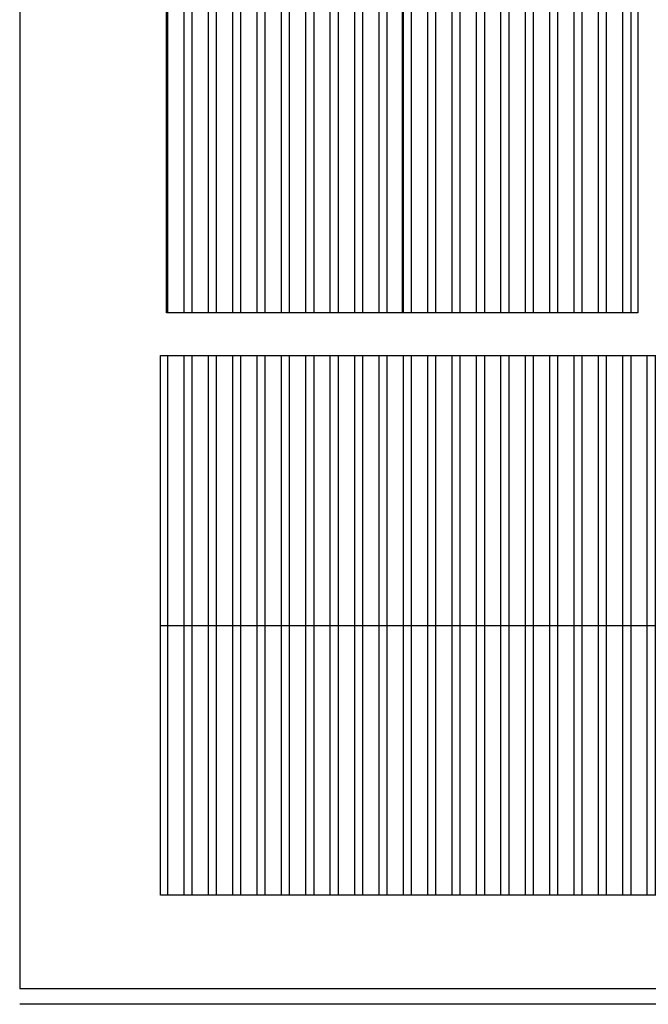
# Model space of a CAD drawing. Header units: millimetres. Extents: x 1990 to 2289, y -735 to 515.
# Tile 1 of 43: x 1990 to 2002, y 420 to 439. Entities that reach past the tile are written whole.
import ezdxf

# ---------------------------------------------------------------- set-up
doc = ezdxf.new("R2010")
doc.units = ezdxf.units.MM
pattern_1 = [(90, (13.9204, -895.74407), (-0.47625, 8e-17), []), (90, (14.07913, -895.5853), (-0.47625, 8e-17), [])]

msp = doc.modelspace()

# ---------------------------------------------------------------- hatches: boundary and pattern name
h = msp.add_hatch()
h.set_pattern_fill('ANSI32', color=1, scale=0.05, angle=45)
h.set_pattern_definition(pattern_1)
h.paths.add_polyline_path([(2036.293, 427.068), (1992.755, 427.068), (1992.755, 421.798), (2036.293, 421.798)])
h.paths.add_polyline_path([(2036.293, 432.339), (1992.755, 432.339), (1992.755, 427.068), (2036.293, 427.068)])
h.paths.add_polyline_path([(2039.29, 484.875), (2015.276, 484.875), (2015.276, 479.347), (2039.29, 479.347)])
h.paths.add_polyline_path([(2006.509, 484.871), (1993.147, 484.871), (1993.147, 479.459), (2006.509, 479.459)])
h.paths.add_polyline_path([(2006.509, 490.282), (1993.147, 490.282), (1993.147, 484.871), (2006.509, 484.871)])
h.paths.add_polyline_path([(2039.29, 490.402), (2015.276, 490.402), (2015.276, 484.875), (2039.29, 484.875)])
h = msp.add_hatch()
h.set_pattern_fill('ANSI32', color=1, scale=0.05, angle=45)
h.set_pattern_definition(pattern_1)
h.paths.add_polyline_path([(2002.081, 452.129), (1997.479, 452.129), (1997.479, 433.175), (2002.081, 433.175)])
h.paths.add_polyline_path([(1997.479, 452.129), (1992.876, 452.129), (1992.876, 433.175), (1997.479, 433.175)])
h.paths.add_polyline_path([(2000.272, 459.927), (1994.866, 459.927), (1994.866, 456.584), (2000.272, 456.584)])
h.paths.add_polyline_path([(2000.272, 456.584), (1994.866, 456.584), (1994.866, 453.241), (2000.272, 453.241)])

# ---------------------------------------------------------------- linework, layer by layer
for p, q in [((1990.006, 494.402), (1990.006, 419.966)), ((1997.479, 452.129), (1997.479, 433.175)), ((1992.755, 427.068), (2036.293, 427.068)), ((2050.59, 419.966), (1990.006, 419.966)), ((2050.59, 419.666), (1990.006, 419.666))]:
    msp.add_line(p, q)
for points in [[(1992.876, 452.129), (2002.081, 452.129), (2002.081, 433.175), (1992.876, 433.175)], [(1992.755, 432.339), (2036.293, 432.339), (2036.293, 421.798), (1992.755, 421.798)]]:
    msp.add_lwpolyline(points, close=True)

doc.saveas('drawing.dxf')
